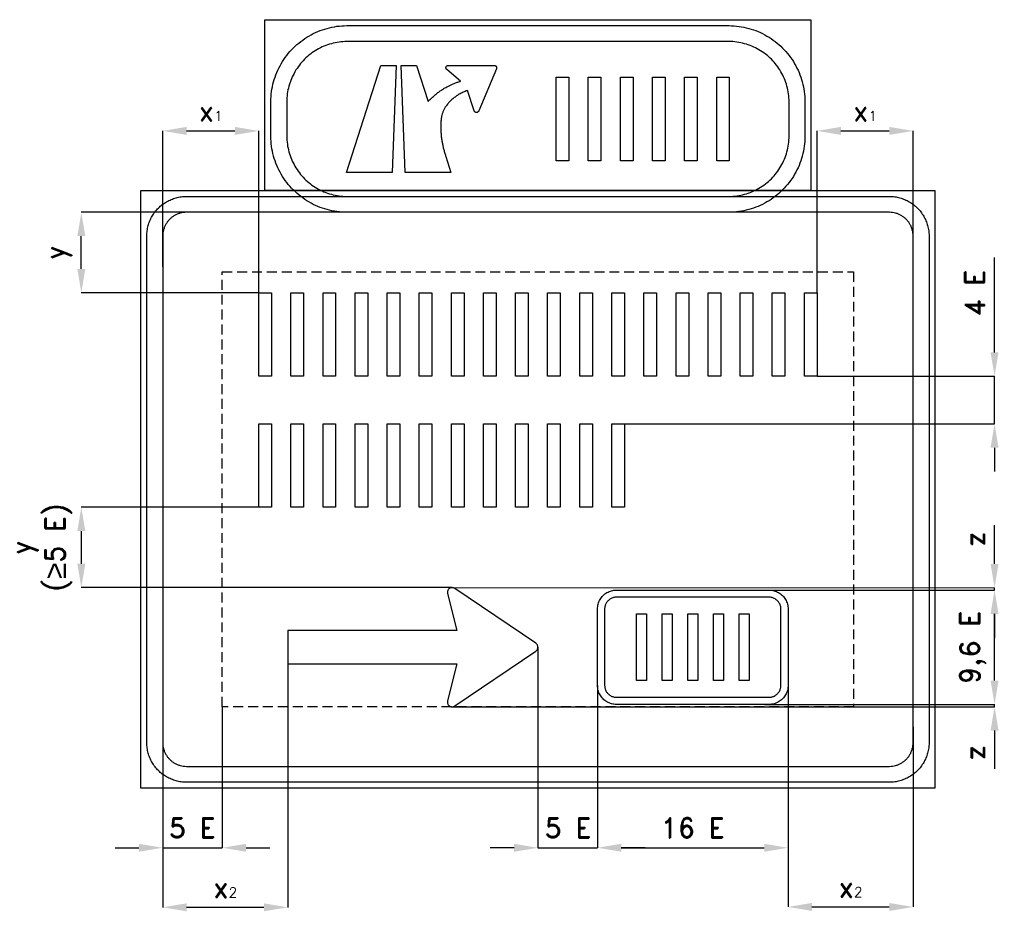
# Model space of a CAD drawing. Header units: millimetres. Extents: x -69 to 4891, y -237 to 4253.
import ezdxf

# ---------------------------------------------------------------- set-up
doc = ezdxf.new("R2010")
doc.units = ezdxf.units.MM
doc.header["$LTSCALE"] = 5
doc.linetypes.add('ČÁRKOVANÁX2', pattern=[1.5, 1, -0.5])
doc.layers.add('Kóty', color=2, linetype='Continuous')
doc.layers.add('Značka', color=7, linetype='Continuous')
doc.styles.get("Standard").update_dxf_attribs({"font": 'romand.shx', "height": 100})
doc.dimstyles.get("Standard").update_dxf_attribs({"dimtxt": 100, "dimasz": 120, "dimexe": 0.18, "dimexo": 0.0625, "dimgap": 50, "dimtad": 1, "dimdec": 0, "dimzin": 0, "dimdsep": 46, "dimtxsty": 'Standard', "dimcen": 0.09, "dimadec": 0, "dimazin": 0, "dimtfac": 1, "dimtdec": 0, "dimtofl": 0, "dimtmove": 0, "dimatfit": 3, "dimfxl": 1, "dimtolj": 1, "dimtzin": 0, "dimarcsym": 0})

# ---------------------------------------------------------------- blocks, each defined once
blk = doc.blocks.new('*D0')
at = {"layer": 'Defpoints', "color": 0, "transparency": 16777216}
for p in [(2841.7, 900.5), (3801.7, 900.5), (3801.7, 82.6)]:
    blk.add_point(p, dxfattribs=at)
at = {"layer": 'Kóty', "color": 0, "lineweight": -2, "transparency": 16777216}
for p, q in [((2841.7, 900.4), (2841.7, 82.4)), ((3801.7, 900.4), (3801.7, 82.4)), ((2961.7, 82.6), (3681.7, 82.6))]:
    blk.add_line(p, q, dxfattribs=at)
at = {"layer": 'Kóty', "color": 0, "transparency": 16777216}
for points in [[(2961.7, 102.6), (2961.7, 62.6), (2841.7, 82.6)], [(3681.7, 102.6), (3681.7, 62.6), (3801.7, 82.6)]]:
    blk.add_solid(points, dxfattribs=at)
at = {"layer": 'Kóty', "color": 0, "transparency": 16777216, "insert": (3321.7, 182.6), "char_height": 100, "attachment_point": 5}
blk.add_mtext('\\A1;16 E', dxfattribs=at)
blk = doc.blocks.new('*D1')
at = {"layer": 'Defpoints', "color": 0, "transparency": 16777216}
for p in [(3695.8, 1380.5), (4841.7, 1380.5), (3682.1, 804.5)]:
    blk.add_point(p, dxfattribs=at)
at = {"layer": 'Kóty', "color": 0, "lineweight": -2, "transparency": 16777216}
for p, q in [((3695.9, 1380.5), (4841.9, 1380.5)), ((4841.7, 924.5), (4841.7, 1260.5)), ((3682.1, 804.5), (4841.9, 804.5))]:
    blk.add_line(p, q, dxfattribs=at)
at = {"layer": 'Kóty', "color": 0, "transparency": 16777216}
for points in [[(4821.7, 1260.5), (4861.7, 1260.5), (4841.7, 1380.5)], [(4821.7, 924.5), (4861.7, 924.5), (4841.7, 804.5)]]:
    blk.add_solid(points, dxfattribs=at)
at = {"layer": 'Kóty', "color": 0, "transparency": 16777216, "insert": (4732.2, 1092.5), "char_height": 100, "attachment_point": 5, "rotation": 90}
blk.add_mtext('\\A1;9,6 E', dxfattribs=at)
blk = doc.blocks.new('*D2')
at = {"layer": 'Defpoints', "color": 0, "transparency": 16777216}
for p in [(3947.6, 2457.5), (4841.7, 2457.5), (2977.7, 2217.4)]:
    blk.add_point(p, dxfattribs=at)
at = {"layer": 'Kóty', "color": 0, "lineweight": -2, "transparency": 16777216}
for p, q in [((4841.7, 2577.5), (4841.7, 3054.6)), ((3947.7, 2457.5), (4841.9, 2457.5)), ((2977.8, 2217.4), (4841.9, 2217.4)), ((4841.7, 2097.4), (4841.7, 1977.4))]:
    blk.add_line(p, q, dxfattribs=at)
at = {"layer": 'Kóty', "color": 0, "transparency": 16777216}
for points in [[(4821.7, 2577.5), (4861.7, 2577.5), (4841.7, 2457.5)], [(4821.7, 2097.4), (4861.7, 2097.4), (4841.7, 2217.4)]]:
    blk.add_solid(points, dxfattribs=at)
at = {"layer": 'Kóty', "color": 0, "transparency": 16777216, "insert": (4741.7, 2876), "char_height": 100, "attachment_point": 5, "rotation": 90}
blk.add_mtext('\\A1;4 E', dxfattribs=at)

msp = doc.modelspace()

# ---------------------------------------------------------------- linework, layer by layer
at = {"layer": 'Kóty'}
for p, q in [((651.7, 3007.7), (651.7, 3692.8)), ((771.7, 3692.6), (1015.8, 3692.6)), ((1135.8, 2877.5), (1135.8, 3692.8)), ((3947.6, 2877.5), (3947.6, 3692.8)), ((4067.6, 3692.6), (4311.7, 3692.6)), ((4431.7, 2919.8), (4431.7, 3692.8)), ((861.3, 3282.6), (241.5, 3282.6)), ((241.7, 2997.4), (241.7, 3162.6)), ((1135.8, 2877.4), (241.5, 2877.4)), ((1135.8, 1797.5), (241.5, 1797.5)), ((4841.7, 1512.3), (4841.7, 1707.9)), ((241.7, 1677.5), (241.7, 1512.5)), ((2109.5, 1392.5), (241.5, 1392.5)), ((2109.8, 1392.5), (4841.9, 1392.3)), ((3690.7, 1380.5), (4841.9, 1380.5)), ((4841.7, 1260.5), (4841.7, 1140.5)), ((2541.7, 1092.1), (2541.7, 82.4)), ((4841.7, 924.5), (4841.7, 1044.5)), ((1281.7, 1008.4), (1281.7, -217.5)), ((2841.7, 900.5), (2841.7, 82.4)), ((3801.7, 900.4), (3801.7, -215.6)), ((3699.1, 804.5), (4841.9, 804.5)), ((651.7, 792.5), (651.7, 82.4)), ((651.7, 792.5), (651.7, -217.5)), ((951.7, 792.5), (951.7, 82.4)), ((2109.5, 792.6), (4841.9, 792.6)), ((4431.7, 690.9), (4431.7, -215.6)), ((4841.7, 672.6), (4841.7, 480.1)), ((411.7, 82.6), (531.7, 82.6)), ((1071.7, 82.6), (1191.7, 82.6)), ((2421.7, 82.6), (2301.7, 82.6)), ((3081.7, 82.6), (2961.7, 82.6)), ((771.7, -217.3), (1161.7, -217.3)), ((3921.7, -215.4), (4311.7, -215.4))]:
    msp.add_line(p, q, dxfattribs=at)
for points in [[(4842.1, 2217.4), (4841.7, 2457.5)], [(4841.7, 1380.5), (4841.7, 1392.3)], [(4841.7, 792.6), (4841.7, 804.5)], [(651.7, 82.4), (951.7, 82.6)], [(2541.7, 82.6), (2841.7, 82.6)]]:
    msp.add_lwpolyline(points, dxfattribs=at)
for points in [[(771.7, 3712.6), (771.7, 3672.6), (651.7, 3692.6)], [(1015.8, 3712.6), (1015.8, 3672.6), (1135.8, 3692.6)], [(4067.6, 3712.6), (4067.6, 3672.6), (3947.6, 3692.6)], [(4311.7, 3712.6), (4311.7, 3672.6), (4431.7, 3692.6)], [(221.7, 3162.6), (261.7, 3162.6), (241.7, 3282.6)], [(221.7, 2997.4), (261.7, 2997.4), (241.7, 2877.4)], [(221.7, 1677.5), (261.7, 1677.5), (241.7, 1797.5)], [(221.7, 1512.5), (261.7, 1512.5), (241.7, 1392.5)], [(4821.7, 1512.3), (4861.7, 1512.3), (4841.7, 1392.3)], [(4821.7, 1260.5), (4861.7, 1260.5), (4841.7, 1380.5)], [(4821.7, 924.5), (4861.7, 924.5), (4841.7, 804.5)], [(4821.7, 672.6), (4861.7, 672.6), (4841.7, 792.6)], [(531.7, 102.6), (531.7, 62.6), (651.7, 82.6)], [(1071.7, 102.6), (1071.7, 62.6), (951.7, 82.6)], [(2421.7, 102.6), (2421.7, 62.6), (2541.7, 82.6)], [(2961.7, 102.6), (2961.7, 62.6), (2841.7, 82.6)], [(771.7, -197.3), (771.7, -237.3), (651.7, -217.3)], [(1161.7, -197.3), (1161.7, -237.3), (1281.7, -217.3)], [(3921.7, -195.4), (3921.7, -235.4), (3801.7, -215.4)], [(4311.7, -195.4), (4311.7, -235.4), (4431.7, -215.4)]]:
    msp.add_solid(points, dxfattribs=at)
at = {"layer": 'Značka', "color": 3}
for points in [[(1166.7, 3392.6), (1166.7, 4252.6), (3916.7, 4252.6), (3916.7, 3392.6), (1166.7, 3392.6)], [(1808.2, 3482.6), (1577.8, 3482.6), (1750.6, 4022.6), (1828, 4022.6), (1808.2, 3482.6)], [(2633.8, 3542.6), (2633.8, 3962.6), (2697.4, 3962.6), (2697.4, 3542.6), (2633.8, 3542.6)], [(2795.4, 3542.6), (2795.4, 3962.6), (2859.1, 3962.6), (2859.1, 3542.6), (2795.4, 3542.6)], [(2957.1, 3542.6), (2957.1, 3962.6), (3020.7, 3962.6), (3020.7, 3542.6), (2957.1, 3542.6)], [(3118.7, 3542.6), (3118.7, 3962.6), (3182.4, 3962.6), (3182.4, 3542.6), (3118.7, 3542.6)], [(3280.4, 3542.6), (3280.4, 3962.6), (3344, 3962.6), (3344, 3542.6), (3280.4, 3542.6)], [(3442, 3542.6), (3442, 3962.6), (3505.7, 3962.6), (3505.7, 3542.6), (3442, 3542.6)]]:
    msp.add_lwpolyline(points, dxfattribs=at)
for points in [[(1581.7, 3282.6), (1580.2, 3282.6), (1578.7, 3282.6, -0.032183), (1529, 3286.1, -0.035444), (1480.1, 3296.3, -0.036272), (1432.9, 3312.2, -0.034421), (1388.4, 3334.7, -0.033721), (1346.9, 3362.4, -0.034084), (1309.5, 3395.4, -0.034213), (1276.4, 3432.7, -0.034232), (1248.8, 3474.2, -0.034043), (1226.5, 3518.8, -0.033413), (1210.4, 3566, -0.034125), (1200.1, 3614.9, -0.036746), (1196.7, 3664.6), (1196.7, 3666.1), (1196.7, 3667.6), (1196.7, 3837.6), (1196.7, 3839.1, -0.000687), (1196.7, 3840.6, -0.032181), (1200.2, 3890.4, -0.035443), (1210.4, 3939.2, -0.036268), (1226.3, 3986.5, -0.034421), (1248.8, 4031, -0.033723), (1276.5, 4072.5, -0.034083), (1309.5, 4109.9, -0.034212), (1346.9, 4142.9, -0.034226), (1388.4, 4170.5, -0.03404), (1432.9, 4192.8, -0.033417), (1480.1, 4209, -0.034127), (1529, 4219.3, -0.036746), (1578.7, 4222.6), (1580.2, 4222.6), (1581.7, 4222.6), (3501.7, 4222.6), (3503.2, 4222.6), (3504.7, 4222.6, -0.032183), (3554.5, 4219.1, -0.035444), (3603.3, 4209, -0.036274), (3650.6, 4193, -0.03442), (3695.1, 4170.5, -0.033722), (3736.6, 4142.9, -0.03408), (3774, 4109.9, -0.034216), (3807, 4072.5, -0.034228), (3834.6, 4031, -0.034039), (3856.9, 3986.4, -0.033416), (3873.1, 3939.2, -0.034126), (3883.4, 3890.3, -0.036746), (3886.7, 3840.6), (3886.7, 3839.1), (3886.7, 3837.6), (3886.7, 3667.6), (3886.7, 3666.1), (3886.7, 3664.6, -0.032183), (3883.2, 3614.9, -0.035444), (3873.1, 3566, -0.036274), (3857.1, 3518.8, -0.03442), (3834.6, 3474.2, -0.033722), (3807, 3432.7, -0.03408), (3774, 3395.4, -0.034216), (3736.6, 3362.3, -0.034228), (3695.1, 3334.7, -0.034039), (3650.5, 3312.4, -0.033416), (3603.3, 3296.3, -0.034126), (3554.4, 3285.9, -0.036746), (3504.7, 3282.6), (3503.2, 3282.6), (3501.7, 3282.6), (1581.7, 3282.6)], [(1581.7, 3362.6), (3501.7, 3362.6), (3502.9, 3362.6), (3504.1, 3362.6, 0.032184), (3543.5, 3365.4, 0.035444), (3582.2, 3373.4, 0.036278), (3619.6, 3386.1, 0.034427), (3654.9, 3403.9, 0.033725), (3687.8, 3425.8, 0.034084), (3717.4, 3451.9, 0.034208), (3743.6, 3481.5, 0.034229), (3765.5, 3514.4, 0.034043), (3783.1, 3549.7, 0.033418), (3795.9, 3587.1, 0.034132), (3804.1, 3625.9, 0.036746), (3806.7, 3665.2), (3806.7, 3666.4), (3806.7, 3667.6), (3806.7, 3837.6), (3806.7, 3838.8), (3806.7, 3840, 0.032184), (3804, 3879.4, 0.035444), (3795.9, 3918.1, 0.036278), (3783.3, 3955.5, 0.034427), (3765.5, 3990.8, 0.033725), (3743.5, 4023.7, 0.034084), (3717.4, 4053.3, 0.034208), (3687.8, 4079.5, 0.034229), (3654.9, 4101.4, 0.034043), (3619.6, 4119, 0.033418), (3582.2, 4131.8, 0.034132), (3543.5, 4140, 0.036746), (3504.1, 4142.6), (3502.9, 4142.6), (3501.7, 4142.6), (1581.7, 4142.6), (1580.5, 4142.6), (1579.3, 4142.6, 0.032184), (1539.9, 4139.8, 0.035444), (1501.2, 4131.8, 0.036276), (1463.8, 4119.2, 0.034425), (1428.5, 4101.4, 0.033722), (1395.7, 4079.4, 0.034083), (1366.1, 4053.3, 0.034208), (1339.9, 4023.7, 0.034229), (1318, 3990.8, 0.034042), (1300.3, 3955.5, 0.033414), (1287.5, 3918.1, 0.034126), (1279.4, 3879.4, 0.036744), (1276.7, 3840, 0.000815), (1276.7, 3838.8), (1276.7, 3837.6), (1276.7, 3667.6), (1276.7, 3666.4), (1276.7, 3665.2, 0.032181), (1279.5, 3625.8, 0.035445), (1287.5, 3587.1, 0.036268), (1300.2, 3549.7, 0.034423), (1318, 3514.4, 0.033725), (1339.9, 3481.6, 0.034087), (1366.1, 3451.9, 0.034209), (1395.7, 3425.8, 0.034227), (1428.5, 3403.9, 0.034045), (1463.8, 3386.2, 0.033417), (1501.2, 3373.4, 0.034133), (1540, 3365.3, 0.036747), (1579.3, 3362.6), (1580.5, 3362.6), (1581.7, 3362.6)], [(1873, 3482.6), (1853.2, 4022.6), (1930.6, 4022.6), (1988.8, 3840.6), (1990.8, 3842.8), (1992.8, 3845, -0.014805), (2007.3, 3859.5, -0.015514), (2022.6, 3873.1, -0.014799), (2037.8, 3885.3, -0.014238), (2053.7, 3896.6, -0.014095), (2070.1, 3907, -0.014422), (2087.1, 3916.5, -0.011449), (2101.1, 3923.5), (2115.3, 3929.8, -0.012099), (2130.8, 3935.9, -0.0135), (2146.5, 3941.2), (2149.3, 3942.1), (2152.2, 3942.9), (2082.6, 4001.3), (2082.5, 4001.4), (2082.4, 4001.5), (2081.6, 4002.3), (2080.9, 4003.1), (2080.4, 4004), (2079.9, 4004.9), (2079.4, 4005.8), (2079.1, 4006.8), (2078.9, 4007.6), (2078.7, 4008.4), (2078.6, 4009.3), (2078.5, 4010.1), (2078.5, 4010.3), (2078.5, 4010.4, -0.001613), (2078.5, 4010.7), (2078.5, 4011), (2078.6, 4011.6), (2078.6, 4012.2, -0.029709), (2078.9, 4013.6), (2079.4, 4015), (2080.2, 4016.7), (2081.3, 4018.2), (2082.6, 4019.6), (2084.1, 4020.7), (2085.4, 4021.4), (2086.8, 4022), (2088.4, 4022.4), (2090.1, 4022.6), (2090.4, 4022.6), (2090.7, 4022.6), (2321.6, 4022.6), (2321.9, 4022.6), (2322.2, 4022.6), (2324.2, 4022.3), (2326.1, 4021.7), (2327.8, 4020.9), (2329.4, 4019.8), (2330.7, 4018.5), (2331.8, 4017), (2332.6, 4015.7), (2333.1, 4014.3, -0.041563), (2333.6, 4012.4, -0.045508), (2333.8, 4010.4, -0.013066), (2333.7, 4009.9), (2333.7, 4009.3), (2333.6, 4008.8), (2333.6, 4008.3), (2333.5, 4007.9), (2333.4, 4007.4), (2333.3, 4007), (2333.2, 4006.6), (2333, 4006.2), (2332.9, 4005.9), (2332.8, 4005.8), (2332.8, 4005.7), (2243.4, 3792.9), (2243.3, 3792.7), (2243.2, 3792.5), (2242.5, 3791.1), (2241.6, 3789.9), (2240.7, 3788.8), (2239.6, 3787.9), (2238.4, 3787.1), (2237.2, 3786.5), (2236.1, 3786.1), (2235, 3785.7), (2233.8, 3785.5), (2232.6, 3785.4), (2232.4, 3785.4), (2232.2, 3785.4), (2231.9, 3785.4), (2231.7, 3785.4), (2231.2, 3785.4), (2230.8, 3785.5), (2229.6, 3785.7), (2228.5, 3785.9), (2227.1, 3786.5), (2225.8, 3787.2), (2224.6, 3788), (2223.5, 3789), (2222.7, 3789.9), (2222, 3790.9), (2221.3, 3792), (2220.8, 3793.2), (2220.7, 3793.5), (2220.6, 3793.7), (2186.3, 3896.2), (2183.2, 3895.1), (2180.2, 3893.9, 0.022523), (2160, 3885, 0.024415), (2140.6, 3874.3, 0.023303), (2124, 3863.1, 0.023924), (2108.5, 3850.5, 0.024395), (2095, 3837.4, 0.02782), (2082.9, 3822.9, 0.022811), (2074.8, 3811.3, 0.023877), (2067.8, 3798.9, 0.027905), (2062, 3785.9, 0.035322), (2057.9, 3772.2), (2057.3, 3769.8), (2056.8, 3767.4), (2056.5, 3765.4), (2056, 3763), (2055.6, 3760.5, 0.020213), (2053.1, 3742.1, 0.017011), (2052.1, 3723.6, 0.015135), (2052, 3704, 0.012811), (2053.1, 3684.5, 0.012179), (2055.1, 3663.5, 0.011442), (2058.2, 3642.6, 0.008901), (2061.4, 3625.2, 0.008026), (2065.2, 3607.8, 0.00886), (2069.9, 3589, 0.009903), (2075.4, 3570.3), (2076.4, 3566.9), (2077.4, 3563.6), (2103.4, 3482.6), (1873, 3482.6)]]:
    msp.add_lwpolyline(points, format="xyb", dxfattribs=at)
at = {"layer": 'Značka', "color": 5}
for points in [[(541.7, 382.6), (541.7, 3392.6), (4541.7, 3392.6), (4541.7, 382.6), (541.7, 382.6)], [(1135.8, 2457.5), (1135.8, 2877.4), (1199.5, 2877.4), (1199.5, 2457.5), (1135.8, 2457.5)], [(1297.5, 2457.5), (1297.5, 2877.4), (1361.1, 2877.4), (1361.1, 2457.5), (1297.5, 2457.5)], [(1459.1, 2457.5), (1459.1, 2877.4), (1522.8, 2877.4), (1522.8, 2457.5), (1459.1, 2457.5)], [(1620.8, 2457.5), (1620.8, 2877.4), (1684.4, 2877.4), (1684.4, 2457.5), (1620.8, 2457.5)], [(1782.4, 2457.5), (1782.4, 2877.4), (1846.1, 2877.4), (1846.1, 2457.5), (1782.4, 2457.5)], [(1944.1, 2457.5), (1944.1, 2877.4), (2007.8, 2877.4), (2007.8, 2457.5), (1944.1, 2457.5)], [(2105.8, 2457.5), (2105.8, 2877.4), (2169.4, 2877.4), (2169.4, 2457.5), (2105.8, 2457.5)], [(2267.4, 2457.5), (2267.4, 2877.4), (2331.1, 2877.4), (2331.1, 2457.5), (2267.4, 2457.5)], [(2429.1, 2457.5), (2429.1, 2877.4), (2492.7, 2877.4), (2492.7, 2457.5), (2429.1, 2457.5)], [(2590.7, 2457.5), (2590.7, 2877.4), (2654.4, 2877.4), (2654.4, 2457.5), (2590.7, 2457.5)], [(2752.4, 2457.5), (2752.4, 2877.4), (2816, 2877.4), (2816, 2457.5), (2752.4, 2457.5)], [(2914, 2457.5), (2914, 2877.4), (2977.7, 2877.4), (2977.7, 2457.5), (2914, 2457.5)], [(3075.7, 2457.5), (3075.7, 2877.4), (3139.4, 2877.4), (3139.4, 2457.5), (3075.7, 2457.5)], [(3237.4, 2457.5), (3237.4, 2877.4), (3301, 2877.4), (3301, 2457.5), (3237.4, 2457.5)], [(3399, 2457.5), (3399, 2877.4), (3462.7, 2877.4), (3462.7, 2457.5), (3399, 2457.5)], [(3560.7, 2457.5), (3560.7, 2877.4), (3624.3, 2877.4), (3624.3, 2457.5), (3560.7, 2457.5)], [(3722.3, 2457.5), (3722.3, 2877.4), (3786, 2877.4), (3786, 2457.5), (3722.3, 2457.5)], [(3884, 2457.5), (3884, 2877.4), (3947.6, 2877.4), (3947.6, 2457.5), (3884, 2457.5)], [(1135.8, 1797.5), (1135.8, 2217.4), (1199.5, 2217.4), (1199.5, 1797.5), (1135.8, 1797.5)], [(1297.5, 1797.5), (1297.5, 2217.4), (1361.1, 2217.4), (1361.1, 1797.5), (1297.5, 1797.5)], [(1459.1, 1797.5), (1459.1, 2217.4), (1522.8, 2217.4), (1522.8, 1797.5), (1459.1, 1797.5)], [(1620.8, 1797.5), (1620.8, 2217.4), (1684.4, 2217.4), (1684.4, 1797.5), (1620.8, 1797.5)], [(1782.4, 1797.5), (1782.4, 2217.4), (1846.1, 2217.4), (1846.1, 1797.5), (1782.4, 1797.5)], [(1944.1, 1797.5), (1944.1, 2217.4), (2007.8, 2217.4), (2007.8, 1797.5), (1944.1, 1797.5)], [(2105.8, 1797.5), (2105.8, 2217.4), (2169.4, 2217.4), (2169.4, 1797.5), (2105.8, 1797.5)], [(2267.4, 1797.5), (2267.4, 2217.4), (2331.1, 2217.4), (2331.1, 1797.5), (2267.4, 1797.5)], [(2429.1, 1797.5), (2429.1, 2217.4), (2492.7, 2217.4), (2492.7, 1797.5), (2429.1, 1797.5)], [(2590.7, 1797.5), (2590.7, 2217.4), (2654.4, 2217.4), (2654.4, 1797.5), (2590.7, 1797.5)], [(2752.4, 1797.5), (2752.4, 2217.4), (2816, 2217.4), (2816, 1797.5), (2752.4, 1797.5)], [(2914, 1797.5), (2914, 2217.4), (2977.7, 2217.4), (2977.7, 1797.5), (2914, 1797.5)], [(3037.6, 924.5), (3037.6, 1260.4), (3088.5, 1260.4), (3088.5, 924.5), (3037.6, 924.5)], [(3166.9, 924.5), (3166.9, 1260.4), (3217.9, 1260.4), (3217.9, 924.5), (3166.9, 924.5)], [(3296.3, 924.5), (3296.3, 1260.4), (3347.2, 1260.4), (3347.2, 924.5), (3296.3, 924.5)], [(3425.6, 924.5), (3425.6, 1260.4), (3476.5, 1260.4), (3476.5, 924.5), (3425.6, 924.5)], [(3554.9, 924.5), (3554.9, 1260.4), (3605.8, 1260.4), (3605.8, 924.5), (3554.9, 924.5)]]:
    msp.add_lwpolyline(points, dxfattribs=at)
for points in [[(771.7, 412.6), (770.9, 412.6), (770.2, 412.6, -0.03218), (744.3, 414.4, -0.035443), (719, 419.7, -0.036267), (694.4, 428, -0.03442), (671.3, 439.7, -0.033721), (649.7, 454, -0.034085), (630.3, 471.2, -0.034209), (613.1, 490.6, -0.034229), (598.8, 512.2, -0.034044), (587.2, 535.3, -0.033412), (578.8, 559.8, -0.034127), (573.5, 585.2, -0.036745), (571.7, 611), (571.7, 611.8), (571.7, 612.6), (571.7, 3162.6), (571.7, 3163.4), (571.7, 3164.2, -0.03218), (573.5, 3190, -0.035441), (578.8, 3215.4, -0.03627), (587.1, 3239.9, -0.034417), (598.8, 3263.1, -0.033719), (613.2, 3284.6, -0.034077), (630.3, 3304, -0.034208), (649.7, 3321.2, -0.034227), (671.3, 3335.6, -0.034051), (694.4, 3347.1, -0.033416), (719, 3355.5, -0.034129), (744.3, 3360.9, -0.036746), (770.2, 3362.6), (770.9, 3362.6), (771.7, 3362.6), (4311.7, 3362.6), (4312.5, 3362.6), (4313.3, 3362.6, -0.032179), (4339.1, 3360.8, -0.035449), (4364.5, 3355.5, -0.036285), (4389, 3347.2, -0.03442), (4412.2, 3335.6, -0.033728), (4433.7, 3321.2, -0.034072), (4453.1, 3304, -0.034214), (4470.3, 3284.6, -0.034225), (4484.7, 3263.1, -0.034047), (4496.3, 3239.9, -0.033416), (4504.6, 3215.4, -0.034127), (4510, 3190, -0.036746), (4511.7, 3164.2), (4511.7, 3163.4), (4511.7, 3162.6), (4511.7, 612.6), (4511.7, 611.8), (4511.7, 611, -0.032179), (4509.9, 585.2, -0.035451), (4504.6, 559.8, -0.036282), (4496.3, 535.3, -0.034423), (4484.7, 512.2, -0.033731), (4470.3, 490.6, -0.034079), (4453.1, 471.2, -0.034215), (4433.7, 454, -0.034227), (4412.2, 439.7, -0.03404), (4389, 428.1, -0.033412), (4364.5, 419.7, -0.034125), (4339.1, 414.3, -0.036745), (4313.3, 412.6), (4312.5, 412.6), (4311.7, 412.6), (771.7, 412.6)], [(771.7, 492.6), (4311.7, 492.6), (4312.2, 492.6), (4312.7, 492.6, 0.03218), (4328.2, 493.7, 0.035446), (4343.4, 496.9, 0.036272), (4358.1, 501.8, 0.034415), (4372, 508.8, 0.03371), (4384.9, 517.5, 0.034081), (4396.6, 527.8, 0.03421), (4406.9, 539.4, 0.03423), (4415.5, 552.3, 0.034026), (4422.4, 566.2, 0.033416), (4427.5, 580.9, 0.034113), (4430.7, 596.2, 0.036749), (4431.7, 611.7), (4431.7, 612.1), (4431.7, 612.6), (4431.7, 3162.6), (4431.7, 3163.1), (4431.7, 3163.6, 0.03218), (4430.6, 3179.1, 0.035459), (4427.5, 3194.3, 0.036272), (4422.5, 3209, 0.034417), (4415.5, 3222.9, 0.03372), (4406.9, 3235.8, 0.034076), (4396.6, 3247.5, 0.034204), (4384.9, 3257.8, 0.034215), (4372, 3266.4, 0.03402), (4358.1, 3273.3, 0.033415), (4343.4, 3278.4, 0.034111), (4328.2, 3281.6, 0.036748), (4312.7, 3282.6), (4312.2, 3282.6), (4311.7, 3282.6), (771.7, 3282.6), (771.3, 3282.6), (770.8, 3282.6, 0.032179), (755.3, 3281.5, 0.035457), (740.1, 3278.4, 0.036267), (725.3, 3273.4, 0.034424), (711.5, 3266.4, 0.033731), (698.5, 3257.8, 0.034079), (686.9, 3247.5, 0.034202), (676.6, 3235.8, 0.034216), (668, 3222.9, 0.034038), (661, 3209, 0.033412), (656, 3194.3, 0.034124), (652.8, 3179, 0.036744), (651.7, 3163.6), (651.7, 3163.1), (651.7, 3162.6), (651.7, 612.6), (651.7, 612.1), (651.7, 611.7, 0.03218), (652.8, 596.2, 0.035444), (656, 580.9, 0.036267), (661, 566.2, 0.034421), (668, 552.3, 0.033721), (676.6, 539.4, 0.034084), (686.9, 527.8, 0.034209), (698.5, 517.5, 0.03423), (711.5, 508.8, 0.034044), (725.3, 501.9, 0.033413), (740.1, 496.9, 0.034127), (755.3, 493.6, 0.036744), (770.8, 492.6), (771.3, 492.6), (771.7, 492.6)], [(1281.7, 1008.5), (2133.7, 1008.5), (2086.5, 822.4), (2086.2, 821.2), (2086, 820.1, 0.051477), (2085.7, 815.5, 0.051578), (2086.4, 810.9, 0.064179), (2088.4, 805.5, 0.064121), (2091.6, 800.7, 0.064004), (2095.9, 796.8, 0.063894), (2101, 794.1, 0.063538), (2106.6, 792.6, 0.062359), (2112.4, 792.6, 0.051637), (2117, 793.5, 0.056318), (2121.2, 795.4), (2122.2, 796), (2123.2, 796.6), (2531.2, 1072.6), (2532.1, 1073.3), (2533, 1074, 0.052018), (2536.4, 1077.3, 0.052144), (2538.9, 1081.2, 0.064842), (2541.1, 1086.7, 0.065054), (2541.7, 1092.5, 0.064739), (2541, 1098.3, 0.063125), (2538.9, 1103.7, 0.052123), (2536.4, 1107.7, 0.056942), (2533, 1110.9), (2532.1, 1111.7), (2531.2, 1112.3), (2123.2, 1388.3), (2122.2, 1389), (2121.2, 1389.5, 0.051468), (2117, 1391.4, 0.051589), (2112.4, 1392.3, 0.064182), (2106.6, 1392.3, 0.06413), (2101, 1390.8, 0.063999), (2095.9, 1388.1, 0.06387), (2091.6, 1384.2, 0.063537), (2088.4, 1379.5, 0.062345), (2086.4, 1374, 0.051607), (2085.7, 1369.4, 0.056312), (2086, 1364.8), (2086.2, 1363.7), (2086.5, 1362.6), (2133.7, 1176.5), (1281.7, 1176.5), (1281.7, 1008.5)], [(2937.7, 804.5), (2937.3, 804.5), (2937, 804.5, -0.032177), (2924.6, 805.3, -0.035443), (2912.4, 807.9, -0.036272), (2900.6, 811.8, -0.034411), (2889.5, 817.4, -0.033724), (2879.2, 824.3, -0.03409), (2869.8, 832.6, -0.034209), (2861.6, 841.9, -0.034237), (2854.7, 852.2, -0.034054), (2849.2, 863.4, -0.033439), (2845.1, 875.1, -0.034121), (2842.6, 887.3, -0.036753), (2841.7, 899.7), (2841.7, 900.1), (2841.7, 900.5), (2841.7, 1284.5), (2841.7, 1284.8), (2841.7, 1285.2, -0.032183), (2842.6, 1297.6, -0.035466), (2845.1, 1309.8, -0.03626), (2849.1, 1321.6, -0.03443), (2854.7, 1332.7, -0.03371), (2861.6, 1343, -0.034068), (2869.8, 1352.3, -0.034214), (2879.2, 1360.6, -0.034226), (2889.5, 1367.5, -0.034042), (2900.6, 1373, -0.033412), (2912.4, 1377.1, -0.034126), (2924.6, 1379.6, -0.036739), (2937, 1380.5), (2937.3, 1380.5), (2937.7, 1380.5), (3705.7, 1380.5), (3706.1, 1380.5), (3706.5, 1380.5, -0.032182), (3718.9, 1379.6, -0.035443), (3731.1, 1377.1, -0.036267), (3742.8, 1373.1, -0.034411), (3753.9, 1367.5, -0.033724), (3764.3, 1360.6, -0.034092), (3773.6, 1352.3, -0.034211), (3781.8, 1343, -0.034235), (3788.7, 1332.7, -0.034053), (3794.3, 1321.6, -0.03344), (3798.3, 1309.8, -0.034121), (3800.9, 1297.6, -0.036753), (3801.7, 1285.2), (3801.7, 1284.8), (3801.7, 1284.5), (3801.7, 900.5), (3801.7, 900.1), (3801.7, 899.7, -0.032183), (3800.9, 887.3, -0.035465), (3798.3, 875.1, -0.036259), (3794.3, 863.3, -0.034431), (3788.7, 852.2, -0.03371), (3781.8, 841.9, -0.034069), (3773.6, 832.6, -0.034216), (3764.3, 824.3, -0.03423), (3753.9, 817.4, -0.034049), (3742.8, 811.9, -0.033414), (3731.1, 807.9, -0.034126), (3718.9, 805.3, -0.036743), (3706.5, 804.5), (3706.1, 804.5), (3705.7, 804.5), (2937.7, 804.5)], [(2937.7, 804.5), (2937.3, 804.5), (2937, 804.5, -0.032177), (2924.6, 805.3, -0.035443), (2912.4, 807.9, -0.036272), (2900.6, 811.8, -0.034411), (2889.5, 817.4, -0.033724), (2879.2, 824.3, -0.03409), (2869.8, 832.6, -0.034209), (2861.6, 841.9, -0.034237), (2854.7, 852.2, -0.034054), (2849.2, 863.4, -0.033439), (2845.1, 875.1, -0.034121), (2842.6, 887.3, -0.036753), (2841.7, 899.7), (2841.7, 900.1), (2841.7, 900.5), (2841.7, 1284.5), (2841.7, 1284.8), (2841.7, 1285.2, -0.032183), (2842.6, 1297.6, -0.035466), (2845.1, 1309.8, -0.03626), (2849.1, 1321.6, -0.03443), (2854.7, 1332.7, -0.03371), (2861.6, 1343, -0.034068), (2869.8, 1352.3, -0.034214), (2879.2, 1360.6, -0.034226), (2889.5, 1367.5, -0.034042), (2900.6, 1373, -0.033412), (2912.4, 1377.1, -0.034126), (2924.6, 1379.6, -0.036739), (2937, 1380.5), (2937.3, 1380.5), (2937.7, 1380.5), (3705.7, 1380.5), (3706.1, 1380.5), (3706.5, 1380.5, -0.032182), (3718.9, 1379.6, -0.035443), (3731.1, 1377.1, -0.036267), (3742.8, 1373.1, -0.034411), (3753.9, 1367.5, -0.033724), (3764.3, 1360.6, -0.034092), (3773.6, 1352.3, -0.034211), (3781.8, 1343, -0.034235), (3788.7, 1332.7, -0.034053), (3794.3, 1321.6, -0.03344), (3798.3, 1309.8, -0.034121), (3800.9, 1297.6, -0.036753), (3801.7, 1285.2), (3801.7, 1284.8), (3801.7, 1284.5), (3801.7, 900.5), (3801.7, 900.1), (3801.7, 899.7, -0.032183), (3800.9, 887.3, -0.035465), (3798.3, 875.1, -0.036259), (3794.3, 863.3, -0.034431), (3788.7, 852.2, -0.03371), (3781.8, 841.9, -0.034069), (3773.6, 832.6, -0.034216), (3764.3, 824.3, -0.03423), (3753.9, 817.4, -0.034049), (3742.8, 811.9, -0.033414), (3731.1, 807.9, -0.034126), (3718.9, 805.3, -0.036743), (3706.5, 804.5), (3706.1, 804.5), (3705.7, 804.5), (2937.7, 804.5)], [(2937.7, 840.5), (3705.7, 840.5), (3706, 840.5), (3706.2, 840.5, 0.032172), (3713.9, 841, 0.035445), (3721.6, 842.6, 0.036257), (3728.9, 845.1, 0.034404), (3735.9, 848.6, 0.03371), (3742.3, 852.9, 0.034092), (3748.2, 858, 0.034186), (3753.3, 863.9, 0.034243), (3757.6, 870.3, 0.034027), (3761.1, 877.3, 0.03337), (3763.6, 884.6), (3765.2, 892.2, 0.03678), (3765.7, 900), (3765.7, 900.2), (3765.7, 900.5), (3765.7, 1284.5), (3765.7, 1284.7), (3765.7, 1284.9, 0.03221), (3765.2, 1292.7, 0.035397), (3763.6, 1300.3, 0.036249), (3761.1, 1307.7, 0.034421), (3757.6, 1314.6, 0.033716), (3753.3, 1321.1, 0.034081), (3748.2, 1326.9, 0.034203), (3742.3, 1332, 0.034248), (3735.9, 1336.3, 0.034034), (3728.9, 1339.8, 0.033412), (3721.6, 1342.3, 0.034129), (3713.9, 1343.9, 0.03675), (3706.2, 1344.5), (3706, 1344.5), (3705.7, 1344.5), (2937.7, 1344.5), (2937.5, 1344.5), (2937.3, 1344.5, 0.032168), (2929.5, 1343.9, 0.035445), (2921.9, 1342.3, 0.036261), (2914.5, 1339.8, 0.034418), (2907.6, 1336.3, 0.033714), (2901.1, 1332, 0.034086), (2895.3, 1326.9, 0.034186), (2890.1, 1321.1, 0.034237), (2885.8, 1314.6, 0.034023), (2882.4, 1307.7, 0.033373), (2879.9, 1300.3, 0.034145), (2878.2, 1292.7, 0.03678), (2877.7, 1284.9), (2877.7, 1284.7), (2877.7, 1284.5), (2877.7, 900.5), (2877.7, 900.2), (2877.7, 900, 0.032211), (2878.3, 892.2, 0.035396), (2879.9, 884.6, 0.03625), (2882.3, 877.3, 0.034423), (2885.8, 870.3, 0.03372), (2890.2, 863.9, 0.034078), (2895.3, 858, 0.0342), (2901.1, 852.9, 0.034242), (2907.6, 848.6, 0.034037), (2914.5, 845.1, 0.033412), (2921.9, 842.6, 0.034137), (2929.5, 841, 0.036746), (2937.3, 840.5), (2937.5, 840.5), (2937.7, 840.5)]]:
    msp.add_lwpolyline(points, format="xyb", dxfattribs=at)
at = {"layer": 'Značka', "color": 6, "linetype": 'ČÁRKOVANÁX2', "ltscale": 10}
msp.add_lwpolyline([(951.7, 792.6), (951.7, 2982.6), (4131.7, 2982.6), (4131.7, 792.6), (951.7, 792.6)], dxfattribs=at)

# ---------------------------------------------------------------- texts
at = {"layer": 'Kóty', "char_height": 100, "attachment_point": 5}
for s, insert in [('\\A1;x{\\A0;\\H0.5x;1}', (893.8, 3792.6)), ('\\A1;x{\\A0;\\H0.5x;1}', (4189.7, 3792.6)), ('\\A1;5 E', (800.6, 182.6)), ('\\A1;5 E', (2693.4, 182.6))]:
    msp.add_mtext(s, dxfattribs=dict(at, insert=insert))
at = {"layer": 'Kóty', "char_height": 100, "attachment_point": 5, "rotation": 90}
for s, insert, width in [('\\A1;y', (126.4, 3080), 119.215), ('\\A1;y\\P({\\fArial|b0|i0|c238|p34;\\H1.08333x;≥\\Fromand|c238;\\H0.92308x;5 E)}', (42.9, 1595), 740.129), ('\\A1;z', (4741.7, 1636.7), 88.777)]:
    msp.add_mtext(s, dxfattribs=dict(at, insert=insert, width=width))
at = {"layer": 'Kóty', "insert": (4741.7, 561.3), "char_height": 100, "attachment_point": 5, "rotation": 90}
msp.add_mtext('\\A1;z', dxfattribs=at)
at = {"layer": 'Kóty', "char_height": 100, "attachment_point": 5}
for insert, width in [((966.7, -117.3), 172.372), ((4116.7, -115.4), 307.401)]:
    msp.add_mtext('\\A1;x{\\A0;\\H0.5x;2}', dxfattribs=dict(at, insert=insert, width=width))

# ---------------------------------------------------------------- dimensions: what is measured, and where the dimension line sits
at = {"layer": 'Kóty'}
for base, p1, p2, text, picture, middle in [((4841.7, 2457.5), (2977.7, 2217.4), (3947.6, 2457.5), '4 E', '*D2', (4741.7, 2876)), ((4841.7, 1380.5), (3682.1, 804.5), (3695.8, 1380.5), '9,6 E', '*D1', (4732.2, 1092.5))]:
    dim = msp.add_linear_dim(base=base, p1=p1, p2=p2, angle=90, text=text, dimstyle='Standard', dxfattribs=at)
    dim.commit()
    dim.dimension.update_dxf_attribs({"geometry": picture, "text_midpoint": middle})
dim = msp.add_linear_dim(base=(3801.7, 82.6), p1=(2841.7, 900.5), p2=(3801.7, 900.5), text='16 E', dimstyle='Standard', dxfattribs=at)
dim.commit()
dim.dimension.update_dxf_attribs({"geometry": '*D0', "text_midpoint": (3321.7, 182.6)})

doc.saveas('drawing.dxf')
